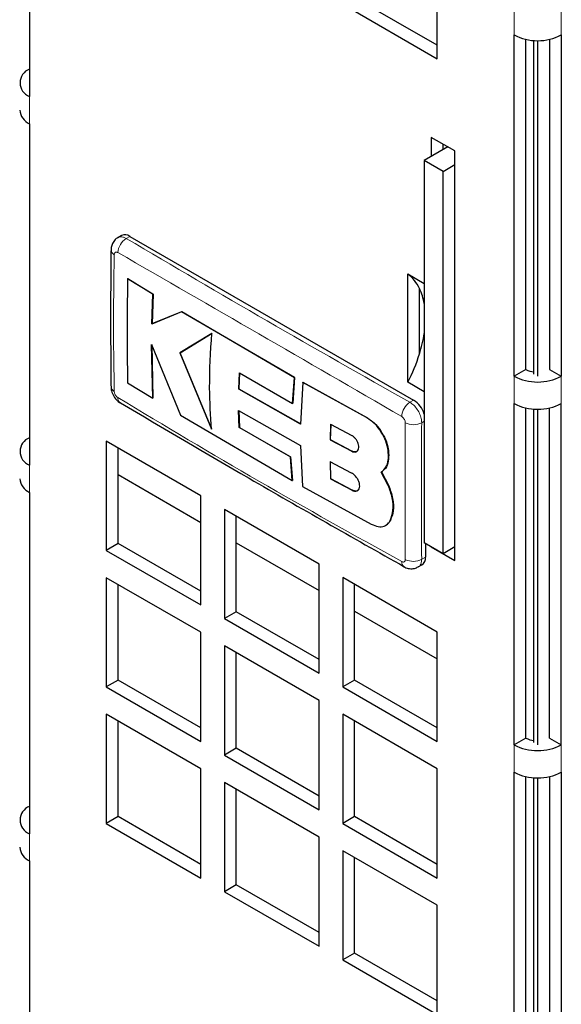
# Model space of a CAD drawing. Header units: millimetres. Extents: x 5 to 418, y 2 to 292.
# Tile 11 of 17: x 270 to 283, y 128 to 152. Entities that reach past the tile are written whole.
import ezdxf

# ---------------------------------------------------------------- set-up
doc = ezdxf.new("R2010")
doc.units = ezdxf.units.MM

msp = doc.modelspace()

# ---------------------------------------------------------------- linework, layer by layer
at = {"color": 7, "linetype": 'Continuous', "lineweight": 25}
for p, q in [((270.6234, 158.2885), (270.6234, 150.1231)), ((280.3815, 151.0222), (280.3815, 153.6352)), ((280.3815, 151.3488), (278.4016, 152.4918)), ((278.1187, 152.3285), (280.3815, 151.0222)), ((282.22, 143.4286), (282.22, 151.594)), ((282.5028, 143.5919), (282.5028, 151.4886)), ((282.6923, 143.4825), (282.6923, 151.4619)), ((283.0685, 151.4886), (283.0685, 143.5919)), ((283.3513, 151.594), (283.3513, 143.4286)), ((282.7856, 143.4286), (282.7856, 151.4587)), ((270.6234, 149.4699), (270.6234, 141.3045)), ((280.8057, 148.8176), (280.2401, 149.1442)), ((280.2401, 149.1442), (280.2401, 148.6869)), ((280.636, 148.9155), (280.0704, 148.589)), ((280.5229, 148.8502), (280.5229, 148.9809)), ((280.636, 148.9156), (280.636, 148.9155)), ((280.8057, 148.8176), (280.636, 148.9155)), ((280.8057, 139.0191), (280.8057, 148.8176)), ((280.5229, 148.3277), (280.0704, 148.589)), ((280.0704, 148.589), (280.0704, 139.4437)), ((280.5229, 148.3277), (280.8057, 148.491)), ((280.5229, 139.1825), (280.5229, 148.3277)), ((272.8276, 146.7953), (272.7397, 146.7446)), ((273.0276, 146.7755), (279.8158, 142.8568)), ((279.6744, 145.878), (280.0704, 145.6494)), ((279.6744, 143.2855), (279.6744, 145.878)), ((272.9724, 145.7605), (272.9781, 145.7637)), ((273.5752, 145.3902), (272.9724, 145.7605)), ((272.9781, 145.7637), (273.5809, 145.3935)), ((273.5504, 144.6793), (273.5752, 145.3902)), ((273.5809, 145.3935), (273.5561, 144.6826)), ((273.5752, 145.3902), (273.5809, 145.3935)), ((279.9572, 143.9618), (279.9572, 145.5282)), ((274.265, 144.9711), (273.5504, 144.6793)), ((273.5561, 144.6826), (274.2706, 144.9744)), ((274.265, 144.9711), (274.2706, 144.9744)), ((276.964, 143.395), (274.265, 144.9711)), ((274.2706, 144.9744), (276.9697, 143.3983)), ((273.5504, 144.6793), (273.5561, 144.6826)), ((274.987, 144.4535), (274.221, 143.9865)), ((274.2266, 143.9898), (274.9927, 144.4568)), ((273.5435, 144.1853), (274.2388, 142.4964)), ((273.5727, 142.9025), (273.5435, 144.1853)), ((273.5492, 144.1886), (273.5783, 142.9058)), ((274.221, 143.9865), (274.2266, 143.9898)), ((274.221, 143.9865), (274.9799, 142.1598)), ((274.9856, 142.1631), (274.2266, 143.9898)), ((275.631, 143.1233), (275.6463, 143.5088)), ((275.652, 143.5121), (275.6367, 143.1265)), ((275.6463, 143.5088), (276.9218, 142.7806)), ((282.5028, 143.5919), (282.22, 143.4286)), ((283.0685, 143.5919), (283.3513, 143.4286)), ((272.9714, 143.2732), (273.5727, 142.9025)), ((276.9218, 142.7806), (276.964, 143.395)), ((276.9697, 143.3983), (276.9275, 142.7839)), ((276.964, 143.395), (276.9697, 143.3983)), ((277.1632, 143.283), (277.1086, 142.2848)), ((277.1632, 143.283), (277.1689, 143.2863)), ((278.6927, 142.4385), (277.1632, 143.283)), ((277.1689, 143.2863), (278.6983, 142.4417)), ((280.0704, 143.0569), (279.6744, 143.2855)), ((275.631, 143.1233), (275.6367, 143.1265)), ((277.1086, 142.2848), (275.631, 143.1233)), ((275.6367, 143.1265), (277.1143, 142.288)), ((273.5727, 142.9025), (273.5783, 142.9058)), ((276.9218, 142.7806), (276.9275, 142.7839)), ((282.22, 134.61), (282.22, 142.7754)), ((283.3513, 134.61), (283.3513, 142.7754)), ((275.6295, 142.6077), (277.1069, 141.7695)), ((275.6442, 142.1997), (275.6295, 142.6077)), ((275.6352, 142.611), (275.6499, 142.203)), ((282.5028, 134.7732), (282.5028, 142.6699)), ((282.6923, 134.6638), (282.6923, 142.6432)), ((282.7856, 134.61), (282.7856, 142.6401)), ((283.0685, 134.7732), (283.0685, 142.6699)), ((274.2388, 142.4964), (276.9084, 140.935)), ((277.832, 142.278), (277.821, 141.9072)), ((277.8267, 141.9104), (277.8377, 142.2813)), ((278.3437, 142.0048), (277.832, 142.278)), ((275.6442, 142.1997), (275.6499, 142.203)), ((276.8677, 141.5006), (275.6442, 142.1997)), ((275.6499, 142.203), (276.8734, 141.5039)), ((274.7246, 140.57), (272.4619, 141.8762)), ((272.4619, 141.8762), (272.4619, 139.2633)), ((277.821, 141.9072), (277.8267, 141.9104)), ((277.821, 141.9072), (278.3351, 141.6354)), ((278.3407, 141.6386), (277.8267, 141.9104)), ((272.7447, 139.4266), (272.7447, 141.713)), ((277.1069, 141.7695), (277.1592, 140.794)), ((276.8677, 141.5006), (276.8734, 141.5039)), ((276.9084, 140.935), (276.8677, 141.5006)), ((276.8734, 141.5039), (276.9141, 140.9382)), ((277.8195, 141.3845), (277.8303, 140.9743)), ((278.3339, 141.1128), (277.8195, 141.3845)), ((277.836, 140.9775), (277.8252, 141.3877)), ((279.214, 141.5463), (279.2197, 141.5496)), ((279.2094, 140.8183), (279.0392, 141.1361)), ((279.0408, 141.137), (279.0464, 141.1403)), ((279.0448, 141.1394), (279.2151, 140.8216)), ((272.7447, 141.0758), (274.7246, 139.9329)), ((276.9084, 140.935), (276.9141, 140.9382)), ((277.8303, 140.9743), (277.836, 140.9775)), ((277.8303, 140.9743), (278.3424, 140.7013)), ((278.348, 140.7046), (277.836, 140.9775)), ((270.6234, 140.6513), (270.6234, 132.4859)), ((277.1592, 140.794), (278.8036, 139.8894)), ((279.2094, 140.8183), (279.2151, 140.8216)), ((274.7246, 137.9571), (274.7246, 140.57)), ((277.5531, 138.9372), (275.2903, 140.2434)), ((275.2903, 140.2434), (275.2903, 137.6305)), ((275.5732, 137.7938), (275.5732, 140.0802)), ((279.2549, 139.9819), (279.2606, 139.9852)), ((279.1492, 139.86), (279.1549, 139.8633)), ((272.7447, 139.4266), (272.4619, 139.2633)), ((272.4619, 139.2633), (274.7246, 137.9571)), ((274.7246, 138.2836), (272.7447, 139.4266)), ((275.5732, 139.443), (277.5531, 138.3)), ((280.5229, 139.1825), (280.0704, 139.4437)), ((280.0986, 139.4274), (280.0986, 139.1007)), ((280.2401, 139.3458), (280.2401, 139.3457)), ((280.2401, 139.3457), (280.8057, 139.0191)), ((280.2401, 139.3457), (280.2401, 139.3457)), ((280.8057, 139.3458), (280.5229, 139.1825)), ((280.8057, 139.3457), (280.8057, 139.3457)), ((277.5531, 136.3242), (277.5531, 138.9372)), ((279.9279, 138.8669), (280.0158, 138.9176)), ((274.7246, 137.3038), (272.4619, 138.6101)), ((272.4619, 138.6101), (272.4619, 135.9972)), ((280.3815, 137.3044), (278.1187, 138.6106)), ((278.1187, 138.6106), (278.1187, 135.9977)), ((272.7447, 136.1604), (272.7447, 138.4468)), ((278.4016, 136.161), (278.4016, 138.4473)), ((278.4016, 137.8102), (280.3815, 136.6672)), ((275.5732, 137.7938), (275.2903, 137.6305)), ((275.2903, 137.6305), (277.5531, 136.3242)), ((277.5531, 136.6508), (275.5732, 137.7938)), ((274.7246, 134.6909), (274.7246, 137.3038)), ((280.3815, 134.6914), (280.3815, 137.3044)), ((277.5531, 135.671), (275.2903, 136.9773)), ((275.2903, 136.9773), (275.2903, 134.3643)), ((275.5732, 134.5276), (275.5732, 136.814)), ((272.7447, 136.1604), (272.4619, 135.9972)), ((274.7246, 135.0175), (272.7447, 136.1604)), ((278.4016, 136.161), (278.1187, 135.9977)), ((280.3815, 135.018), (278.4016, 136.161)), ((272.4619, 135.9972), (274.7246, 134.6909)), ((278.1187, 135.9977), (280.3815, 134.6914)), ((277.5531, 133.0581), (277.5531, 135.671)), ((274.7246, 134.0377), (272.4619, 135.3439)), ((272.4619, 135.3439), (272.4619, 132.731)), ((280.3815, 134.0382), (278.1187, 135.3445)), ((278.1187, 135.3445), (278.1187, 132.7315)), ((272.7447, 132.8943), (272.7447, 135.1806)), ((278.4016, 132.8948), (278.4016, 135.1812)), ((282.5028, 134.7732), (282.22, 134.61)), ((283.0685, 134.7732), (283.3513, 134.61)), ((275.5732, 134.5276), (275.2903, 134.3643)), ((277.5531, 133.3846), (275.5732, 134.5276)), ((275.2903, 134.3643), (277.5531, 133.0581)), ((274.7246, 131.4247), (274.7246, 134.0377)), ((280.3815, 131.4253), (280.3815, 134.0382)), ((282.22, 125.7913), (282.22, 133.9567)), ((282.5028, 125.9546), (282.5028, 133.8513)), ((282.6923, 125.8452), (282.6923, 133.8246)), ((282.7856, 125.7913), (282.7856, 133.8215)), ((283.0685, 133.8513), (283.0685, 125.9546)), ((283.3513, 133.9567), (283.3513, 125.7913)), ((277.5531, 132.4049), (275.2903, 133.7111)), ((275.2903, 133.7111), (275.2903, 131.0982)), ((275.5732, 131.2615), (275.5732, 133.5478)), ((272.7447, 132.8943), (272.4619, 132.731)), ((274.7246, 131.7513), (272.7447, 132.8943)), ((278.4016, 132.8948), (278.1187, 132.7315)), ((280.3815, 131.7518), (278.4016, 132.8948)), ((272.4619, 132.731), (274.7246, 131.4247)), ((278.1187, 132.7315), (280.3815, 131.4253)), ((277.5531, 129.7919), (277.5531, 132.4049)), ((280.3815, 130.772), (278.1187, 132.0783)), ((278.1187, 132.0783), (278.1187, 129.4654)), ((278.4016, 129.6286), (278.4016, 131.915)), ((270.6234, 131.8326), (270.6234, 123.6672)), ((275.5732, 131.2615), (275.2903, 131.0982)), ((277.5531, 130.1185), (275.5732, 131.2615)), ((275.2903, 131.0982), (277.5531, 129.7919)), ((280.3815, 128.1591), (280.3815, 130.772)), ((278.4016, 129.6286), (278.1187, 129.4654)), ((280.3815, 128.4857), (278.4016, 129.6286)), ((278.1187, 129.4654), (280.3815, 128.1591))]:
    msp.add_line(p, q, dxfattribs=at)
at = {"color": 7, "linetype": 'Continuous', "lineweight": 18}
for p, q in [((282.22, 152.2472), (282.22, 151.594)), ((283.3513, 152.2472), (283.3513, 151.594)), ((270.6234, 150.1231), (270.6234, 149.4699)), ((273.0276, 146.7755), (272.9393, 146.7246)), ((282.22, 143.4286), (282.22, 142.7754)), ((283.3513, 143.4286), (283.3513, 142.7754)), ((279.8158, 142.8568), (279.7276, 142.8058)), ((278.6927, 142.4385), (278.6983, 142.4417)), ((280.0704, 142.3506), (280.0104, 142.316)), ((278.3351, 141.6354), (278.3407, 141.6386)), ((270.6234, 141.3045), (270.6234, 140.6513)), ((278.3424, 140.7013), (278.348, 140.7046)), ((280.0986, 139.1007), (280.0104, 139.0498)), ((282.22, 134.61), (282.22, 133.9567)), ((283.3513, 134.61), (283.3513, 133.9567)), ((270.6234, 132.4859), (270.6234, 131.8326))]:
    msp.add_line(p, q, dxfattribs=at)
at = {"color": 7, "linetype": 'Continuous', "lineweight": 25}
for centre, radius, start, end in [((282.7856, 152.6858), 1.2296, 242.60967, 297.39033), ((270.7474, 150.4497), 0.3493, 110.78342, 249.21658), ((270.7895, 149.8364), 0.4024, 185.6948, 245.62534), ((272.9104, 146.612), 0.2012, 54.38242, 114.30712), ((279.1185, 145.1392), 0.9245, 24.88468, 53.04211), ((278.6742, 144.9283), 1.4163, 9.68765, 25.06093), ((276.8798, 144.9283), 3.2256, 342.56508, 351.54537), ((276.1923, 145.1391), 3.9447, 331.97283, 342.63587), ((282.7579, 144.0573), 0.5307, 241.27176, 262.9006), ((282.7856, 144.5204), 1.2296, 242.60967, 297.39033), ((279.4821, 142.3369), 0.6177, 17.78423, 57.30696), ((282.7856, 143.8671), 1.2296, 242.60967, 297.39033), ((270.7474, 141.6311), 0.3493, 110.78342, 249.21658), ((270.7895, 141.0178), 0.4024, 185.6948, 245.62534), ((279.9084, 139.0765), 0.1918, 304.05635, 7.25583), ((282.7579, 135.2386), 0.5307, 241.27176, 262.9006), ((282.7856, 135.7017), 1.2296, 242.60967, 297.39033), ((282.7856, 135.0485), 1.2296, 242.60967, 297.39033), ((270.7474, 132.8124), 0.3493, 110.78342, 249.21658), ((270.7895, 132.1991), 0.4024, 185.6948, 245.62534)]:
    msp.add_arc(centre, radius, start, end, dxfattribs=at)
at = {"color": 7, "linetype": 'Continuous', "lineweight": 18}
for centre, radius, start, end in [((273.1652, 146.3623), 0.4269, 121.94165, 176.67804), ((272.7118, 146.4621), 0.1378, 185.11631, 244.80545), ((272.7133, 143.1916), 0.1394, 185.56126, 244.44198), ((272.8774, 142.9061), 0.1389, 175.49802, 235.29436), ((279.9674, 142.4417), 0.436, 123.36767, 176.87221), ((279.8149, 142.7056), 0.4359, 243.13479, 296.64825), ((279.6695, 138.9839), 0.138, 175.20872, 234.71897), ((279.8097, 139.4268), 0.4271, 243.32352, 298.03428)]:
    msp.add_arc(centre, radius, start, end, dxfattribs=at)
for points, knots in [([(272.7423, 146.7403), (272.7574, 146.749), (272.795, 146.7705), (272.8664, 146.761), (272.9186, 146.735), (272.9393, 146.7246)], [0, 0, 0, 0, 0.2874351, 0.7171461, 1, 1, 1, 1]), ([(272.9393, 146.7246), (274.0597, 146.0652), (276.3006, 144.7464), (278.5852, 143.4527), (279.7276, 142.8058)], [0, 0, 0, 0, 0.499961, 1, 1, 1, 1]), ([(272.6531, 146.3374), (272.6468, 145.9662), (272.6342, 145.2237), (272.6348, 144.1331), (272.6471, 143.4137), (272.6531, 143.0658)], [0, 0, 0, 0, 0.3404987, 0.6810489, 1, 1, 1, 1]), ([(272.739, 146.387), (272.7328, 146.3901), (272.7171, 146.398), (272.6933, 146.3998), (272.6716, 146.3899), (272.6566, 146.369), (272.6543, 146.3479), (272.6531, 146.3374)], [0, 0, 0, 0, 0.140567, 0.3553278, 0.5708439, 0.7860438, 1, 1, 1, 1]), ([(279.532, 142.4655), (278.3897, 143.1266), (276.1053, 144.4487), (273.861, 145.741), (272.739, 146.387)], [0, 0, 0, 0, 0.500039, 1, 1, 1, 1]), ([(272.6531, 143.0658), (272.6537, 143.0583), (272.6551, 143.0394), (272.6657, 143.0058), (272.6851, 142.9695), (272.7105, 142.9374), (272.7295, 142.9238), (272.739, 142.917)], [0, 0, 0, 0, 0.1406569, 0.3555038, 0.5710329, 0.7861716, 1, 1, 1, 1]), ([(272.739, 142.917), (273.8612, 142.2443), (276.1054, 140.899), (278.3899, 139.63), (279.532, 138.9955)], [0, 0, 0, 0, 0.50003916, 1, 1, 1, 1]), ([(279.7276, 142.8058), (279.7595, 142.7839), (279.8232, 142.7401), (279.9081, 142.635), (279.9721, 142.5152), (280.0058, 142.4037), (280.0091, 142.3409), (280.0104, 142.316)], [0, 0, 0, 0, 0.2146724, 0.429352, 0.6440262, 0.8586956, 1, 1, 1, 1]), ([(279.6179, 142.3167), (279.6175, 142.3243), (279.6164, 142.3434), (279.6061, 142.3772), (279.5867, 142.4135), (279.5611, 142.4454), (279.5417, 142.4588), (279.532, 142.4655)], [0, 0, 0, 0, 0.14065639, 0.35550279, 0.57103162, 0.78617076, 1, 1, 1, 1]), ([(279.6179, 139.0451), (279.6181, 139.4128), (279.6184, 140.1482), (279.6184, 141.2391), (279.6181, 141.9654), (279.6179, 142.3167)], [0, 0, 0, 0, 0.3404988, 0.6810495, 1, 1, 1, 1]), ([(280.0104, 142.316), (280.0074, 141.9669), (280.0011, 141.2454), (280.0009, 140.1564), (280.0072, 139.4187), (280.0104, 139.0498)], [0, 0, 0, 0, 0.3189779, 0.6594763, 1, 1, 1, 1]), ([(279.532, 138.9955), (279.5384, 138.9924), (279.5544, 138.9848), (279.5785, 138.9832), (279.6002, 138.9931), (279.615, 139.0139), (279.617, 139.0348), (279.6179, 139.0451)], [0, 0, 0, 0, 0.14056682, 0.35532754, 0.57084354, 0.78604362, 1, 1, 1, 1]), ([(280.0104, 139.0498), (280.0071, 139.0155), (280.0005, 138.9468), (279.966, 138.8866), (279.9334, 138.8743), (279.9253, 138.8712)], [0, 0, 0, 0, 0.4289835, 0.8579808, 1, 1, 1, 1])]:
    msp.add_open_spline(points, degree=3, knots=knots, dxfattribs=at)
at = {"color": 7, "linetype": 'Continuous', "lineweight": 25}
for points, knots in [([(272.7414, 146.7426), (272.7362, 146.7405), (272.6935, 146.724), (272.6367, 146.6585), (272.5874, 146.5605), (272.5724, 146.488), (272.5748, 146.4513), (272.5749, 146.4498)], [0, 0, 0, 0, 0.0472311, 0.3874344, 0.6881456, 0.986958, 1, 1, 1, 1]), ([(272.5747, 146.4499), (272.5742, 146.4019), (272.5623, 145.3597), (272.5628, 144.2686), (272.5741, 143.2325), (272.5746, 143.178)], [0, 0, 0, 0, 0.0437337, 0.9497408, 1, 1, 1, 1]), ([(272.9724, 145.7605), (272.9659, 145.4166), (272.95, 144.5786), (272.9634, 143.7574), (272.9714, 143.2732)], [0, 0, 0, 0, 0.41032951, 1, 1, 1, 1]), ([(274.9799, 142.1598), (274.9587, 142.4875), (274.9111, 143.2231), (274.9599, 144.0146), (274.987, 144.4535)], [0, 0, 0, 0, 0.4454775, 1, 1, 1, 1]), ([(272.5769, 143.1778), (272.5762, 143.173), (272.5694, 143.1304), (272.5962, 143.0389), (272.6581, 142.9111), (272.736, 142.8249), (272.7912, 142.7977), (272.7977, 142.7945)], [0, 0, 0, 0, 0.0316049, 0.2835876, 0.595212, 0.9525632, 1, 1, 1, 1]), ([(272.8003, 142.7947), (273.823, 142.1908), (276.0617, 140.8688), (278.349, 139.5748), (279.5914, 138.8719)], [0, 0, 0, 0, 0.45684644, 1, 1, 1, 1]), ([(279.214, 141.5463), (279.209, 141.6171), (279.199, 141.7585), (279.1099, 141.9886), (278.9777, 142.1985), (278.8304, 142.3528), (278.7318, 142.4141), (278.6927, 142.4385)], [0, 0, 0, 0, 0.21459, 0.4291787, 0.6437975, 0.8584406, 1, 1, 1, 1]), ([(278.6983, 142.4417), (278.7578, 142.4025), (278.8768, 142.3239), (279.0333, 142.1328), (279.151, 141.9144), (279.2127, 141.7107), (279.2177, 141.5954), (279.2197, 141.5496)], [0, 0, 0, 0, 0.21462852, 0.42925656, 0.64389477, 0.8585349, 1, 1, 1, 1]), ([(278.3351, 141.6354), (278.3537, 141.6276), (278.391, 141.6122), (278.4411, 141.618), (278.4796, 141.6451), (278.5021, 141.6923), (278.5063, 141.7539), (278.4917, 141.8229), (278.46, 141.8917), (278.4149, 141.9522), (278.3735, 141.9879), (278.3494, 142.0016), (278.3437, 142.0048)], [0, 0, 0, 0, 0.10757797, 0.21515507, 0.32274136, 0.43026461, 0.53768061, 0.64498658, 0.75221303, 0.85941075, 0.96664052, 1, 1, 1, 1]), ([(278.4585, 141.6313), (278.4584, 141.6312), (278.4472, 141.6199), (278.4123, 141.6171), (278.3711, 141.6238), (278.3466, 141.6358), (278.3407, 141.6386)], [0, 0, 0, 0, 0.0048647, 0.4344044, 0.8642806, 1, 1, 1, 1]), ([(279.0392, 141.1361), (279.0812, 141.17), (279.1652, 141.2378), (279.2139, 141.3949), (279.214, 141.5066), (279.214, 141.5463)], [0, 0, 0, 0, 0.3919653, 0.7839447, 1, 1, 1, 1]), ([(279.2197, 141.5496), (279.217, 141.4786), (279.2114, 141.3366), (279.1369, 141.2039), (279.069, 141.1564), (279.0448, 141.1394)], [0, 0, 0, 0, 0.39159972, 0.78319229, 1, 1, 1, 1]), ([(278.3424, 140.7013), (278.3635, 140.6924), (278.4056, 140.6745), (278.4611, 140.6801), (278.5027, 140.7096), (278.5259, 140.7618), (278.528, 140.8303), (278.5088, 140.9075), (278.4703, 140.9847), (278.4169, 141.0529), (278.3685, 141.0935), (278.3406, 141.1091), (278.3339, 141.1128)], [0, 0, 0, 0, 0.1073587, 0.214721, 0.322003, 0.4292233, 0.5364373, 0.6436973, 0.7510459, 0.8585026, 0.9660513, 1, 1, 1, 1]), ([(278.4794, 140.6945), (278.4792, 140.6943), (278.4671, 140.6818), (278.4283, 140.6793), (278.3822, 140.6876), (278.3546, 140.7013), (278.348, 140.7046)], [0, 0, 0, 0, 0.0086281, 0.4374268, 0.8663911, 1, 1, 1, 1]), ([(279.2549, 139.9819), (279.2835, 140.0573), (279.3407, 140.2083), (279.3219, 140.5101), (279.246, 140.7179), (279.2094, 140.8183)], [0, 0, 0, 0, 0.3407821, 0.6815687, 1, 1, 1, 1]), ([(279.2151, 140.8216), (279.2538, 140.714), (279.3314, 140.4988), (279.3439, 140.1999), (279.2877, 140.0551), (279.2606, 139.9852)], [0, 0, 0, 0, 0.3408172, 0.6816417, 1, 1, 1, 1]), ([(278.8036, 139.8894), (278.859, 139.8653), (278.9697, 139.817), (279.1147, 139.8314), (279.2087, 139.8953), (279.2433, 139.9601), (279.2549, 139.9819)], [0, 0, 0, 0, 0.2851253, 0.5702516, 0.8553553, 1, 1, 1, 1]), ([(279.2606, 139.9852), (279.2379, 139.9398), (279.2112, 139.8864), (279.1601, 139.8707), (279.1524, 139.8683)], [0, 0, 0, 0, 0.8498321, 1, 1, 1, 1]), ([(279.5909, 138.8729), (279.595, 138.8699), (279.6322, 138.8423), (279.7183, 138.8225), (279.8333, 138.8215), (279.8975, 138.8547), (279.926, 138.8695)], [0, 0, 0, 0, 0.0428631, 0.3935808, 0.7299436, 1, 1, 1, 1])]:
    msp.add_open_spline(points, degree=3, knots=knots, dxfattribs=at)

doc.saveas('drawing.dxf')
